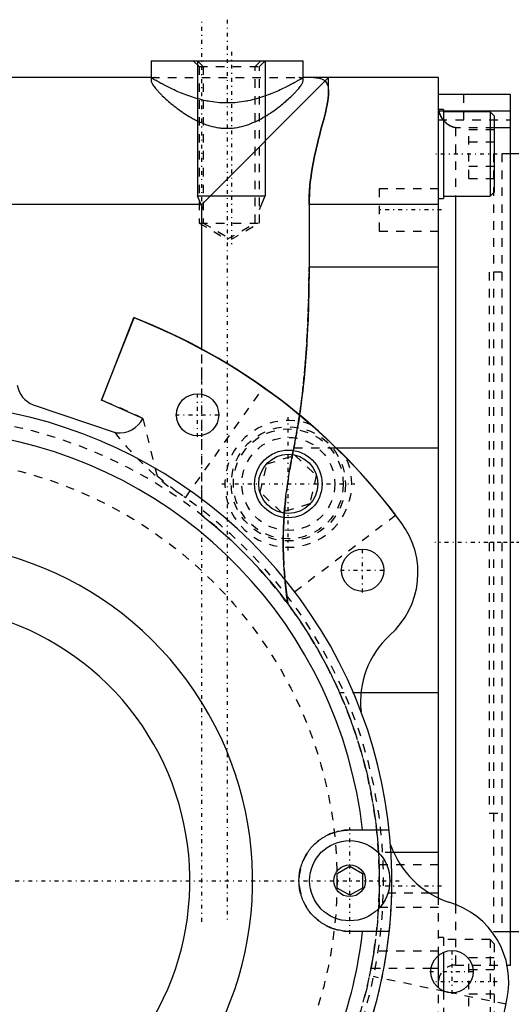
# Model space of a CAD drawing. Extents: x -152 to 484, y -5 to 754.
# Tile 11 of 14: x 100 to 159, y 625 to 742. Entities that reach past the tile are written whole.
import ezdxf

# ---------------------------------------------------------------- set-up
doc = ezdxf.new("R2010")
doc.units = 0
doc.linetypes.add('CENTER', pattern=[1.5, 0.45, -0.5, 0.05, -0.5])
doc.linetypes.add('DASHED', pattern=[2, 1, -1])
for name, color, linetype in [('AM_0', 7, 'CONTINUOUS'), ('AM_10', 7, 'CONTINUOUS'), ('AM_3', 7, 'DASHED'), ('AM_7', 7, 'CENTER')]:
    doc.layers.add(name, color=color, linetype=linetype)

msp = doc.modelspace()

# ---------------------------------------------------------------- linework, layer by layer
at = {"layer": 'AM_0', "color": 7, "linetype": 'CONTINUOUS'}
for p, q in [((116, 737), (116, 735)), ((116, 737), (134, 737)), ((134, 735), (134, 737)), ((116, 735), (79, 735)), ((137, 735), (122, 720)), ((150, 735), (134, 735)), ((137, 733.27), (137, 735)), ((150, 637.95), (150, 735)), ((158.5, 733), (150, 733)), ((158.5, 630), (158.5, 733)), ((150.6, 731.21), (150, 731.21)), ((150.6, 731.21), (150.6, 720.71)), ((158.5, 731.01), (150.6, 731.01)), ((156.1, 730.96), (150.6, 730.96)), ((156.6, 730.46), (156.1, 730.96)), ((156.1, 730.96), (156.1, 720.96)), ((156.6, 730.46), (156.6, 721.46)), ((158.5, 729.07), (156.6, 729.07)), ((159.5, 726), (158.5, 726)), ((150.6, 720.96), (156.1, 720.96)), ((152, 720.96), (152, 637.14)), ((156.1, 720.96), (156.6, 721.46)), ((122, 720), (64, 720)), ((122, 702.9), (122, 720)), ((150, 720), (134.69, 720)), ((134.69, 720), (134.69, 712.59)), ((150, 720.71), (150.6, 720.71)), ((150, 712.59), (134.69, 712.59)), ((110.16, 696.83), (113.99, 706.57)), ((110.18, 696.88), (113.97, 706.62)), ((129.32, 698.35), (129.3, 698.33)), ((115.03, 694.69), (110.16, 696.83)), ((102.06, 696.29), (111.88, 692.98)), ((150, 691.18), (137.93, 691.18)), ((150, 662.22), (140.83, 662.22)), ((139.5, 646), (144.18, 646)), ((150, 643.35), (144.7, 643.35)), ((138, 640.87), (139.5, 641.73)), ((138, 639.13), (138, 640.87)), ((139.5, 641.73), (141, 640.87)), ((141, 640.87), (141, 639.13)), ((139.5, 638.27), (138, 639.13)), ((141, 639.13), (139.5, 638.27)), ((150, 638.52), (148.96, 638.52)), ((144.18, 634), (139.5, 634)), ((158.5, 634), (159.5, 634)), ((150.6, 631.54), (150.6, 626.95)), ((150, 627.32), (150, 631.16)), ((150, 629.63), (149.13, 629.63)), ((158.11, 630), (158.5, 630)), ((151.45, 626.74), (150.74, 626.89))]:
    msp.add_line(p, q, dxfattribs=at)
for points in [[(134, 735, 0), (134, 735, 0), (133.99, 734.99, 0), (133.98, 734.99, 0), (133.97, 734.98, 0), (133.95, 734.97, 0), (133.92, 734.95, 0), (133.88, 734.93, 0), (133.84, 734.9, 0), (133.78, 734.87, 0), (133.72, 734.83, 0), (133.69, 734.81, 0), (133.65, 734.79, 0), (133.57, 734.75, 0), (133.49, 734.7, 0), (133.39, 734.64, 0), (133.29, 734.59, 0), (133.19, 734.53, 0), (133.13, 734.49, 0), (133.07, 734.46, 0), (132.95, 734.39, 0), (132.82, 734.32, 0), (132.76, 734.29, 0), (132.69, 734.25, 0), (132.55, 734.18, 0), (132.4, 734.1, 0), (132.33, 734.06, 0), (132.25, 734.02, 0), (132.1, 733.94, 0), (131.94, 733.86, 0), (131.77, 733.78, 0), (131.61, 733.7, 0), (131.44, 733.62, 0), (131.35, 733.58, 0), (131.26, 733.54, 0), (131.08, 733.45, 0), (130.89, 733.37, 0), (130.7, 733.28, 0), (130.5, 733.2, 0), (130.29, 733.12, 0), (130.19, 733.07, 0), (130.08, 733.03, 0), (129.87, 732.95, 0), (129.65, 732.87, 0), (129.42, 732.79, 0), (129.19, 732.71, 0), (128.96, 732.64, 0), (128.84, 732.6, 0), (128.72, 732.56, 0), (128.48, 732.49, 0), (128.23, 732.43, 0), (127.98, 732.36, 0), (127.73, 732.31, 0), (127.47, 732.25, 0), (127.35, 732.23, 0), (127.22, 732.2, 0), (126.96, 732.16, 0), (126.7, 732.12, 0), (126.44, 732.09, 0), (126.18, 732.06, 0), (125.91, 732.03, 0), (125.78, 732.03, 0), (125.65, 732.02, 0), (125.39, 732.01, 0), (125.13, 732, 0), (125, 732, 0), (124.87, 732, 0), (124.61, 732.01, 0), (124.35, 732.02, 0), (124.22, 732.03, 0), (124.09, 732.03, 0), (123.82, 732.06, 0), (123.56, 732.09, 0), (123.3, 732.12, 0), (123.04, 732.16, 0), (122.78, 732.2, 0), (122.65, 732.23, 0), (122.53, 732.25, 0), (122.27, 732.31, 0), (122.02, 732.36, 0), (121.77, 732.43, 0), (121.52, 732.49, 0), (121.28, 732.56, 0), (121.16, 732.6, 0), (121.04, 732.64, 0), (120.81, 732.71, 0), (120.58, 732.79, 0), (120.35, 732.87, 0), (120.13, 732.95, 0), (119.92, 733.03, 0), (119.81, 733.07, 0), (119.71, 733.12, 0), (119.5, 733.2, 0), (119.3, 733.28, 0), (119.11, 733.37, 0), (118.92, 733.45, 0), (118.74, 733.54, 0), (118.65, 733.58, 0), (118.56, 733.62, 0), (118.39, 733.7, 0), (118.23, 733.78, 0), (118.06, 733.86, 0), (117.9, 733.94, 0), (117.75, 734.02, 0), (117.67, 734.06, 0), (117.6, 734.1, 0), (117.45, 734.18, 0), (117.31, 734.25, 0), (117.24, 734.29, 0), (117.18, 734.32, 0), (117.05, 734.39, 0), (116.93, 734.46, 0), (116.87, 734.49, 0), (116.81, 734.53, 0), (116.71, 734.59, 0), (116.61, 734.64, 0), (116.51, 734.7, 0), (116.43, 734.75, 0), (116.35, 734.79, 0), (116.31, 734.81, 0), (116.28, 734.83, 0), (116.22, 734.87, 0), (116.16, 734.9, 0), (116.12, 734.93, 0), (116.08, 734.95, 0), (116.05, 734.97, 0), (116.03, 734.98, 0), (116.02, 734.99, 0), (116.01, 734.99, 0), (116, 735, 0), (116, 735, 0)], [(137, 733.27, 0), (137, 733.23, 0), (137, 733.16, 0), (137, 733.09, 0), (137, 733.06, 0), (136.99, 733.02, 0), (136.99, 732.94, 0), (136.98, 732.87, 0), (136.98, 732.79, 0), (136.97, 732.71, 0), (136.96, 732.63, 0), (136.95, 732.58, 0), (136.95, 732.54, 0), (136.94, 732.46, 0), (136.93, 732.37, 0), (136.91, 732.28, 0), (136.9, 732.19, 0), (136.88, 732.1, 0), (136.88, 732.05, 0), (136.87, 732, 0), (136.85, 731.91, 0), (136.83, 731.81, 0), (136.82, 731.76, 0), (136.76, 731.46, 0), (136.62, 730.84, 0), (136.46, 730.2, 0), (136.29, 729.55, 0), (136.1, 728.86, 0), (135.91, 728.12, 0), (135.81, 727.74, 0), (135.72, 727.36, 0), (135.52, 726.55, 0), (135.34, 725.72, 0), (135.17, 724.87, 0), (135.01, 724, 0), (134.89, 723.11, 0), (134.84, 722.67, 0), (134.79, 722.22, 0), (134.73, 721.33, 0), (134.69, 720.44, 0), (134.69, 720, 0)], [(150.02, 731.21, 0), (150.01, 731.26, 0), (150, 731.36, 0), (150, 731.46, 0), (150, 731.51, 0)], [(134.69, 712.59, 0), (134.66, 709.78, 0), (134.57, 706.38, 0), (134.52, 705.4, 0), (134.47, 704.41, 0), (134.44, 703.91, 0), (134.41, 703.42, 0), (134.35, 702.42, 0), (134.27, 701.43, 0), (134.19, 700.44, 0), (134.1, 699.45, 0), (134, 698.47, 0), (133.94, 697.98, 0), (133.89, 697.49, 0), (133.77, 696.52, 0), (133.64, 695.56, 0), (133.57, 695.08, 0)], [(139.5, 634, 0), (139.42, 634, 0), (139.25, 634.01, 0), (139.09, 634.01, 0), (139, 634.02, 0), (138.92, 634.03, 0), (138.76, 634.05, 0), (138.6, 634.07, 0), (138.44, 634.09, 0), (138.27, 634.13, 0), (138.11, 634.16, 0), (138.03, 634.18, 0), (137.95, 634.2, 0), (137.78, 634.25, 0), (137.62, 634.3, 0), (137.46, 634.36, 0), (137.29, 634.42, 0), (137.13, 634.49, 0), (137.05, 634.52, 0), (136.97, 634.56, 0), (136.82, 634.63, 0), (136.66, 634.71, 0), (136.59, 634.76, 0), (136.51, 634.8, 0), (136.36, 634.89, 0), (136.21, 634.98, 0), (136.14, 635.03, 0), (136.07, 635.08, 0), (135.92, 635.18, 0), (135.79, 635.29, 0), (135.65, 635.4, 0), (135.52, 635.51, 0), (135.39, 635.63, 0), (135.33, 635.69, 0), (135.27, 635.75, 0), (135.15, 635.87, 0), (135.04, 635.99, 0), (134.92, 636.12, 0), (134.82, 636.25, 0), (134.71, 636.38, 0), (134.66, 636.45, 0), (134.61, 636.53, 0), (134.51, 636.67, 0), (134.41, 636.82, 0), (134.32, 636.97, 0), (134.23, 637.13, 0), (134.15, 637.29, 0), (134.11, 637.37, 0), (134.07, 637.45, 0), (133.99, 637.62, 0), (133.92, 637.79, 0), (133.86, 637.96, 0), (133.8, 638.13, 0), (133.74, 638.31, 0), (133.72, 638.4, 0), (133.69, 638.48, 0), (133.65, 638.66, 0), (133.61, 638.84, 0), (133.58, 639.02, 0), (133.55, 639.2, 0), (133.53, 639.38, 0), (133.52, 639.47, 0), (133.52, 639.56, 0), (133.51, 639.74, 0), (133.5, 639.91, 0), (133.5, 640, 0), (133.5, 640.09, 0), (133.51, 640.26, 0), (133.52, 640.44, 0), (133.52, 640.53, 0), (133.53, 640.62, 0), (133.55, 640.8, 0), (133.58, 640.98, 0), (133.61, 641.16, 0), (133.65, 641.34, 0), (133.69, 641.52, 0), (133.72, 641.6, 0), (133.74, 641.69, 0), (133.8, 641.87, 0), (133.86, 642.04, 0), (133.92, 642.21, 0), (133.99, 642.38, 0), (134.07, 642.55, 0), (134.11, 642.63, 0), (134.15, 642.71, 0), (134.23, 642.87, 0), (134.32, 643.03, 0), (134.41, 643.18, 0), (134.51, 643.33, 0), (134.61, 643.47, 0), (134.66, 643.55, 0), (134.71, 643.62, 0), (134.82, 643.75, 0), (134.92, 643.88, 0), (135.04, 644.01, 0), (135.15, 644.13, 0), (135.27, 644.25, 0), (135.33, 644.31, 0), (135.39, 644.37, 0), (135.52, 644.49, 0), (135.65, 644.6, 0), (135.79, 644.71, 0), (135.92, 644.82, 0), (136.07, 644.92, 0), (136.14, 644.97, 0), (136.21, 645.02, 0), (136.36, 645.11, 0), (136.51, 645.2, 0), (136.59, 645.24, 0), (136.66, 645.29, 0), (136.82, 645.37, 0), (136.97, 645.44, 0), (137.05, 645.48, 0), (137.13, 645.51, 0), (137.29, 645.58, 0), (137.46, 645.64, 0), (137.62, 645.7, 0), (137.78, 645.75, 0), (137.95, 645.8, 0), (138.03, 645.82, 0), (138.11, 645.84, 0), (138.27, 645.87, 0), (138.44, 645.91, 0), (138.6, 645.93, 0), (138.76, 645.95, 0), (138.92, 645.97, 0), (139, 645.98, 0), (139.09, 645.99, 0), (139.25, 645.99, 0), (139.42, 646, 0), (139.5, 646, 0)]]:
    msp.add_polyline3d(points, dxfattribs=at)
for centre, radius in [((121.51, 695.11), 2.5), ((132.24, 686.94), 4), ((132.24, 686.94), 3.5), ((141.03, 676.72), 2.5), ((139.5, 640), 4.75), ((139.5, 640), 1.88), ((151.6, 629.24), 2.5)]:
    msp.add_circle(centre, radius, dxfattribs=at)
for centre, radius, start, end in [((88, 640), 71.5, 37.2, 68.7), ((87.83, 639.67), 71.83, 36.4887, 68.6397), ((103.17, 699.13), 3.04, 190.0351, 248.6694), ((88, 640), 56.5, 325.58, 177.4678), ((112.21, 696.13), 3.17, 264.1596, 332.8286), ((88, 640), 53.36, 6.4567, 81.4865), ((137.7, 676.44), 9.87, 311.2685, 37.0461), ((88, 640), 40.02, 325.58, 177.8701), ((88, 640), 32.6, 325.58, 178.1445), ((151.54, 661.14), 10.76, 132.9094, 186.0254), ((154.76, 647.9), 11.04, 199.2692, 251.2668), ((148.47, 628), 9.85, 347.8282, 73.8572), ((88, 640), 53.36, 325.58, 353.5433), ((88, 639.96), 71.49, 326.5341, 348.6741)]:
    msp.add_arc(centre, radius, start, end, dxfattribs=at)
at = {"layer": 'AM_10', "color": 7, "linetype": 'CONTINUOUS'}
for p, q in [((121.5, 737), (121.5, 721)), ((129.5, 737), (129.5, 721)), ((122.18, 719.4), (121.5, 721)), ((121.5, 721), (129.5, 721)), ((128.82, 719.4), (129.5, 721))]:
    msp.add_line(p, q, dxfattribs=at)
at = {"layer": 'AM_3', "color": 6, "linetype": 'DASHED'}
for p, q in [((121, 737), (121.68, 736.32)), ((121.5, 737), (122.18, 736.32)), ((121.68, 736.32), (121.68, 717.8)), ((121.68, 736.32), (128.82, 736.32)), ((122.18, 736.32), (122.18, 717.8)), ((128.32, 736.32), (129, 737)), ((128.32, 717.8), (128.32, 736.32)), ((128.82, 736.32), (129.5, 737)), ((128.82, 717.8), (128.82, 736.32)), ((116, 735), (116, 734.7)), ((116, 735), (134, 735)), ((134, 734.7), (134, 735)), ((153, 730), (153, 733)), ((150.6, 731.01), (150.06, 731.01)), ((150, 730), (158.5, 730)), ((152, 729.07), (152, 720.96)), ((156.6, 729.07), (152, 729.07)), ((153.6, 728.85), (156.6, 728.85)), ((153.6, 723.07), (153.6, 728.85)), ((153.6, 727.4), (156.6, 727.4)), ((158.5, 726), (156.5, 726)), ((156.5, 726), (156.5, 634)), ((158.5, 726), (157.5, 726)), ((157.5, 726), (157.5, 634)), ((153.6, 724.52), (156.6, 724.52)), ((153.6, 723.07), (156.6, 723.07)), ((150, 721.84), (143, 721.84)), ((143, 721.84), (143, 716.84)), ((121.68, 717.8), (125, 715.88)), ((121.68, 717.8), (128.82, 717.8)), ((122.18, 717.8), (125.5, 715.88)), ((125, 715.88), (128.32, 717.8)), ((125.5, 715.88), (128.82, 717.8)), ((143, 716.84), (150, 716.84)), ((157.5, 712), (156, 712)), ((156, 712), (156, 648)), ((156, 712), (156, 648)), ((122, 683.23), (122, 702.9)), ((120.07, 685.3), (129.3, 698.33)), ((110.18, 696.88), (110.16, 696.84)), ((115.03, 694.69), (116.71, 687.9)), ((133.57, 695.08), (133.57, 695.05)), ((132.89, 691.18), (132.83, 690.9)), ((137.93, 691.18), (132.89, 691.18)), ((129.71, 689.32), (133.03, 690.31)), ((133.03, 690.31), (135.55, 687.94)), ((128.92, 685.95), (129.71, 689.32)), ((135.55, 687.94), (134.76, 684.57)), ((131.44, 683.57), (128.92, 685.95)), ((134.76, 684.57), (131.44, 683.57)), ((144.95, 683.23), (132.21, 673.56)), ((132.05, 673.76), (132.19, 672.74)), ((140.83, 662.22), (138.31, 662.22)), ((156, 648), (157.5, 648)), ((144.7, 643.35), (142.9, 643.35)), ((150, 641.86), (143, 641.86)), ((143, 641.86), (143, 636.86)), ((148.96, 638.52), (142.98, 638.52)), ((150, 631.16), (150, 637.95)), ((152, 637.14), (152, 630)), ((143, 636.86), (150, 636.86)), ((156.5, 634), (158.5, 634)), ((157.5, 634), (158.5, 634)), ((150.6, 633.29), (150, 633.29)), ((150.6, 633.29), (150.6, 631.54)), ((156.1, 633.04), (150.6, 633.04)), ((156.6, 632.54), (156.1, 633.04)), ((156.1, 633.04), (156.1, 623.04)), ((156.6, 632.54), (156.6, 623.54)), ((150, 631.67), (142.36, 631.67)), ((153.6, 630.93), (156.6, 630.93)), ((153.6, 625.15), (153.6, 630.93)), ((149.13, 629.63), (142.01, 629.63)), ((152, 630), (158.11, 630)), ((153.6, 629.48), (156.6, 629.48)), ((150.74, 626.89), (142.33, 628.65)), ((150, 613.5), (150, 627.32)), ((150.6, 626.95), (150.6, 622.79)), ((157.99, 625.38), (151.45, 626.74)), ((153.6, 626.6), (156.6, 626.6))]:
    msp.add_line(p, q, dxfattribs=at)
for points in [[(116.51, 735, 0), (116.49, 735, 0), (116.43, 735, 0), (116.38, 734.99, 0), (116.36, 734.99, 0), (116.33, 734.99, 0), (116.29, 734.98, 0), (116.24, 734.97, 0), (116.21, 734.96, 0), (116.17, 734.95, 0), (116.14, 734.93, 0), (116.13, 734.92, 0), (116.11, 734.92, 0), (116.09, 734.9, 0), (116.06, 734.88, 0), (116.05, 734.85, 0), (116.03, 734.83, 0), (116.02, 734.8, 0), (116.01, 734.79, 0), (116.01, 734.77, 0), (116, 734.74, 0), (116, 734.71, 0), (116, 734.7, 0)], [(134, 734.7, 0), (134, 734.71, 0), (134, 734.74, 0), (133.99, 734.77, 0), (133.99, 734.79, 0), (133.98, 734.8, 0), (133.97, 734.83, 0), (133.95, 734.85, 0), (133.94, 734.88, 0), (133.91, 734.9, 0), (133.89, 734.92, 0), (133.87, 734.92, 0), (133.86, 734.93, 0), (133.83, 734.95, 0), (133.79, 734.96, 0), (133.76, 734.97, 0), (133.71, 734.98, 0), (133.67, 734.99, 0), (133.64, 734.99, 0), (133.62, 734.99, 0), (133.57, 735, 0), (133.51, 735, 0), (133.49, 735, 0)], [(135.27, 735, 0), (135.36, 735, 0), (135.54, 734.99, 0), (135.71, 734.97, 0), (135.8, 734.96, 0), (135.88, 734.94, 0), (136.03, 734.9, 0), (136.17, 734.85, 0), (136.31, 734.79, 0), (136.43, 734.72, 0), (136.54, 734.63, 0), (136.59, 734.59, 0), (136.63, 734.54, 0), (136.72, 734.43, 0), (136.79, 734.31, 0), (136.85, 734.17, 0), (136.9, 734.03, 0), (136.94, 733.88, 0), (136.96, 733.8, 0), (136.97, 733.71, 0), (136.99, 733.54, 0), (137, 733.36, 0), (137, 733.27, 0)], [(116, 734.7, 0), (116, 734.67, 0), (116.01, 734.61, 0), (116.03, 734.54, 0), (116.04, 734.51, 0), (116.05, 734.47, 0), (116.08, 734.4, 0), (116.12, 734.31, 0), (116.17, 734.23, 0), (116.23, 734.14, 0), (116.29, 734.04, 0), (116.33, 733.99, 0), (116.37, 733.94, 0), (116.45, 733.83, 0), (116.53, 733.73, 0), (116.63, 733.61, 0), (116.73, 733.5, 0), (116.84, 733.38, 0), (116.89, 733.31, 0), (116.95, 733.25, 0), (117.07, 733.13, 0), (117.2, 733, 0), (117.27, 732.93, 0), (117.33, 732.86, 0), (117.47, 732.73, 0), (117.62, 732.6, 0), (117.69, 732.53, 0), (117.76, 732.46, 0), (117.92, 732.32, 0), (118.07, 732.18, 0), (118.24, 732.05, 0), (118.4, 731.91, 0), (118.57, 731.77, 0), (118.65, 731.7, 0), (118.74, 731.64, 0), (118.92, 731.5, 0), (119.1, 731.36, 0), (119.28, 731.22, 0), (119.48, 731.08, 0), (119.68, 730.94, 0), (119.78, 730.88, 0), (119.88, 730.81, 0), (120.09, 730.67, 0), (120.31, 730.53, 0), (120.53, 730.4, 0), (120.76, 730.27, 0), (120.99, 730.14, 0), (121.1, 730.08, 0), (121.22, 730.01, 0), (121.46, 729.89, 0), (121.7, 729.78, 0), (121.95, 729.67, 0), (122.2, 729.57, 0), (122.45, 729.47, 0), (122.58, 729.42, 0), (122.71, 729.38, 0), (122.97, 729.3, 0), (123.24, 729.23, 0), (123.5, 729.16, 0), (123.77, 729.11, 0), (124.04, 729.07, 0), (124.18, 729.05, 0), (124.31, 729.03, 0), (124.59, 729.01, 0), (124.86, 729, 0), (125, 729, 0), (125.14, 729, 0), (125.41, 729.01, 0), (125.69, 729.03, 0), (125.82, 729.05, 0), (125.96, 729.07, 0), (126.23, 729.11, 0), (126.5, 729.16, 0), (126.76, 729.23, 0), (127.03, 729.3, 0), (127.29, 729.38, 0), (127.42, 729.42, 0), (127.55, 729.47, 0), (127.8, 729.57, 0), (128.05, 729.67, 0), (128.3, 729.78, 0), (128.54, 729.89, 0), (128.78, 730.01, 0), (128.9, 730.08, 0), (129.01, 730.14, 0), (129.24, 730.27, 0), (129.47, 730.4, 0), (129.69, 730.53, 0), (129.91, 730.67, 0), (130.12, 730.81, 0), (130.22, 730.88, 0), (130.32, 730.94, 0), (130.52, 731.08, 0), (130.72, 731.22, 0), (130.9, 731.36, 0), (131.08, 731.5, 0), (131.26, 731.64, 0), (131.35, 731.7, 0), (131.43, 731.77, 0), (131.6, 731.91, 0), (131.76, 732.05, 0), (131.93, 732.18, 0), (132.08, 732.32, 0), (132.24, 732.46, 0), (132.31, 732.53, 0), (132.38, 732.6, 0), (132.53, 732.73, 0), (132.67, 732.86, 0), (132.73, 732.93, 0), (132.8, 733, 0), (132.93, 733.13, 0), (133.05, 733.25, 0), (133.11, 733.31, 0), (133.16, 733.38, 0), (133.27, 733.5, 0), (133.37, 733.61, 0), (133.47, 733.73, 0), (133.55, 733.83, 0), (133.63, 733.94, 0), (133.67, 733.99, 0), (133.71, 734.04, 0), (133.77, 734.14, 0), (133.83, 734.23, 0), (133.88, 734.31, 0), (133.92, 734.4, 0), (133.95, 734.47, 0), (133.96, 734.51, 0), (133.97, 734.54, 0), (133.99, 734.61, 0), (134, 734.67, 0), (134, 734.7, 0)], [(134.69, 720, 0), (134.69, 720.44, 0), (134.71, 720.95, 0), (134.71, 721.1, 0), (134.72, 721.25, 0), (134.73, 721.33, 0), (134.73, 721.4, 0), (134.74, 721.55, 0), (134.75, 721.7, 0), (134.79, 722.22, 0), (134.84, 722.67, 0), (134.89, 723.11, 0), (135.01, 724, 0), (135.17, 724.87, 0), (135.34, 725.72, 0), (135.52, 726.55, 0), (135.72, 727.36, 0), (135.81, 727.74, 0), (135.91, 728.12, 0), (136.1, 728.86, 0), (136.29, 729.55, 0), (136.46, 730.2, 0), (136.62, 730.84, 0), (136.76, 731.46, 0), (136.82, 731.76, 0), (136.83, 731.81, 0), (136.85, 731.91, 0), (136.87, 732, 0), (136.88, 732.05, 0), (136.88, 732.1, 0), (136.9, 732.19, 0), (136.91, 732.28, 0), (136.93, 732.37, 0), (136.94, 732.46, 0), (136.95, 732.54, 0), (136.95, 732.58, 0), (136.96, 732.63, 0), (136.97, 732.71, 0), (136.98, 732.79, 0), (136.98, 732.87, 0), (136.99, 732.94, 0), (136.99, 733.02, 0), (137, 733.06, 0), (137, 733.09, 0), (137, 733.16, 0), (137, 733.23, 0), (137, 733.27, 0)], [(150.06, 731.01, 0), (150.05, 731.04, 0), (150.04, 731.11, 0), (150.02, 731.18, 0), (150.02, 731.21, 0)], [(150.6, 729.94, 0), (150.58, 729.96, 0), (150.54, 730.01, 0), (150.5, 730.06, 0), (150.48, 730.09, 0), (150.46, 730.11, 0), (150.43, 730.16, 0), (150.39, 730.22, 0), (150.36, 730.27, 0), (150.32, 730.33, 0), (150.29, 730.39, 0), (150.27, 730.42, 0), (150.26, 730.45, 0), (150.23, 730.51, 0), (150.2, 730.57, 0), (150.17, 730.64, 0), (150.15, 730.7, 0), (150.12, 730.77, 0), (150.11, 730.8, 0), (150.1, 730.84, 0), (150.08, 730.9, 0), (150.06, 730.97, 0), (150.06, 731.01, 0)], [(150.06, 731.01, 0), (150.06, 730.99, 0), (150.07, 730.96, 0), (150.07, 730.93, 0), (150.08, 730.92, 0), (150.08, 730.9, 0), (150.09, 730.87, 0), (150.1, 730.84, 0), (150.11, 730.81, 0), (150.12, 730.79, 0), (150.13, 730.76, 0), (150.13, 730.74, 0), (150.14, 730.73, 0), (150.15, 730.7, 0), (150.16, 730.67, 0), (150.17, 730.64, 0), (150.18, 730.62, 0), (150.19, 730.59, 0), (150.2, 730.57, 0), (150.2, 730.56, 0), (150.22, 730.53, 0), (150.23, 730.51, 0), (150.24, 730.49, 0), (150.24, 730.48, 0), (150.26, 730.45, 0), (150.27, 730.43, 0), (150.28, 730.42, 0), (150.28, 730.4, 0), (150.3, 730.38, 0), (150.31, 730.35, 0), (150.36, 730.26, 0), (150.45, 730.12, 0), (150.55, 729.99, 0), (150.66, 729.87, 0), (150.77, 729.75, 0), (150.83, 729.7, 0), (150.88, 729.65, 0), (151, 729.55, 0), (151.13, 729.46, 0), (151.25, 729.38, 0), (151.38, 729.31, 0), (151.52, 729.24, 0), (151.59, 729.21, 0), (151.65, 729.18, 0), (151.79, 729.13, 0), (151.93, 729.09, 0), (152, 729.07, 0)], [(152, 729.07, 0), (151.96, 729.08, 0), (151.87, 729.11, 0), (151.79, 729.13, 0), (151.74, 729.15, 0), (151.7, 729.16, 0), (151.62, 729.2, 0), (151.53, 729.23, 0), (151.45, 729.27, 0), (151.37, 729.31, 0), (151.29, 729.36, 0), (151.25, 729.38, 0), (151.21, 729.41, 0), (151.13, 729.46, 0), (151.06, 729.51, 0), (150.98, 729.57, 0), (150.91, 729.63, 0), (150.84, 729.69, 0), (150.8, 729.72, 0), (150.77, 729.76, 0), (150.7, 729.83, 0), (150.63, 729.9, 0), (150.6, 729.94, 0)], [(132.89, 691.18, 0), (133, 691.74, 0), (133.21, 692.86, 0), (133.41, 694.01, 0), (133.5, 694.59, 0), (133.59, 695.18, 0), (133.75, 696.36, 0), (133.9, 697.55, 0), (134.03, 698.76, 0), (134.15, 699.98, 0), (134.25, 701.2, 0), (134.3, 701.82, 0), (134.35, 702.43, 0), (134.43, 703.65, 0), (134.5, 704.88, 0), (134.55, 706.1, 0), (134.6, 707.31, 0), (134.64, 708.51, 0), (134.65, 709.11, 0), (134.66, 709.7, 0), (134.68, 710.87, 0), (134.69, 712.02, 0), (134.69, 712.59, 0)], [(133.57, 695.05, 0), (133.47, 694.39, 0), (133.25, 693.09, 0), (133.01, 691.81, 0), (132.89, 691.18, 0)], [(132.19, 672.74, 0), (132.12, 673.26, 0), (131.98, 674.3, 0), (131.87, 675.33, 0), (131.82, 675.84, 0), (131.78, 676.36, 0), (131.71, 677.38, 0), (131.66, 678.39, 0), (131.63, 679.38, 0), (131.63, 680.37, 0), (131.65, 681.37, 0), (131.67, 681.88, 0), (131.69, 682.39, 0), (131.76, 683.43, 0), (131.85, 684.49, 0), (131.96, 685.54, 0), (132.1, 686.6, 0), (132.25, 687.65, 0), (132.33, 688.17, 0), (132.42, 688.68, 0), (132.6, 689.7, 0), (132.79, 690.7, 0), (132.89, 691.18, 0)], [(132.83, 690.9, 0), (132.59, 689.63, 0), (132.15, 687, 0), (131.95, 685.43, 0), (131.9, 684.98, 0), (131.86, 684.53, 0), (131.83, 684.3, 0), (131.81, 684.08, 0), (131.78, 683.63, 0), (131.74, 683.19, 0), (131.73, 682.96, 0)], [(122, 683.23, 0), (122.32, 682.98, 0), (122.95, 682.46, 0), (123.59, 681.93, 0), (123.91, 681.66, 0), (124.22, 681.39, 0), (124.85, 680.83, 0), (125.47, 680.27, 0), (126.08, 679.69, 0), (126.68, 679.1, 0), (127.27, 678.51, 0), (127.56, 678.21, 0), (127.85, 677.91, 0), (128.42, 677.3, 0), (128.97, 676.69, 0), (129.51, 676.08, 0), (130.04, 675.46, 0), (130.55, 674.85, 0), (130.8, 674.55, 0), (131.04, 674.24, 0), (131.51, 673.64, 0), (131.97, 673.04, 0), (132.19, 672.74, 0)], [(131.73, 682.96, 0), (131.71, 682.76, 0), (131.69, 682.34, 0), (131.67, 681.92, 0), (131.66, 681.72, 0), (131.66, 681.51, 0), (131.64, 681.1, 0), (131.64, 680.7, 0), (131.63, 680.3, 0), (131.63, 679.91, 0), (131.63, 679.51, 0), (131.64, 679.31, 0), (131.64, 679.11, 0), (131.65, 678.71, 0), (131.66, 678.31, 0), (131.74, 676.88, 0), (131.84, 675.65, 0)], [(131.84, 675.65, 0), (131.87, 675.33, 0), (131.94, 674.71, 0), (132.01, 674.08, 0), (132.05, 673.76, 0)], [(132.19, 672.74, 0), (132.39, 672.47, 0), (132.78, 671.93, 0), (133.17, 671.38, 0), (133.36, 671.11, 0), (133.55, 670.83, 0), (133.92, 670.28, 0), (134.28, 669.72, 0), (134.64, 669.15, 0), (134.99, 668.58, 0), (135.34, 668, 0), (135.51, 667.71, 0), (135.68, 667.42, 0), (136.01, 666.83, 0), (136.34, 666.23, 0), (136.67, 665.62, 0), (136.98, 665.01, 0), (137.29, 664.4, 0), (137.44, 664.09, 0), (137.59, 663.78, 0), (137.89, 663.16, 0), (138.17, 662.53, 0), (138.31, 662.22, 0)], [(138.31, 662.22, 0), (138.53, 661.72, 0), (138.95, 660.72, 0), (139.35, 659.71, 0), (139.54, 659.2, 0), (139.73, 658.68, 0), (140.09, 657.65, 0), (140.43, 656.6, 0), (140.76, 655.55, 0), (141.06, 654.49, 0), (141.34, 653.43, 0), (141.47, 652.9, 0), (141.59, 652.36, 0), (141.83, 651.29, 0), (142.04, 650.22, 0), (142.23, 649.15, 0), (142.4, 648.09, 0), (142.55, 647.02, 0), (142.62, 646.49, 0), (142.68, 645.96, 0), (142.78, 644.91, 0), (142.86, 643.87, 0), (142.9, 643.35, 0)], [(142.9, 643.35, 0), (142.9, 643.25, 0), (142.92, 643.02, 0), (142.93, 642.79, 0), (142.94, 642.67, 0), (142.94, 642.54, 0), (142.95, 642.29, 0), (142.96, 642.02, 0), (142.97, 641.75, 0), (142.98, 641.47, 0), (142.99, 641.19, 0), (142.99, 641.05, 0), (142.99, 640.91, 0), (143, 640.63, 0), (143, 640.34, 0), (143, 640.06, 0), (143, 639.79, 0), (143, 639.5, 0), (143, 639.36, 0), (142.99, 639.22, 0), (142.99, 638.94, 0), (142.98, 638.66, 0), (142.98, 638.52, 0)], [(142.98, 638.52, 0), (142.94, 637.37, 0), (142.78, 635.08, 0), (142.53, 632.8, 0), (142.36, 631.67, 0)], [(142.36, 631.67, 0), (142.36, 631.6, 0), (142.34, 631.47, 0), (142.32, 631.35, 0), (142.31, 631.28, 0), (142.3, 631.22, 0), (142.27, 631.1, 0), (142.25, 630.98, 0), (142.23, 630.86, 0), (142.21, 630.74, 0), (142.19, 630.62, 0), (142.18, 630.56, 0), (142.17, 630.51, 0), (142.15, 630.39, 0), (142.13, 630.28, 0), (142.12, 630.18, 0), (142.1, 630.07, 0), (142.08, 629.97, 0), (142.07, 629.92, 0), (142.06, 629.87, 0), (142.04, 629.77, 0), (142.02, 629.68, 0), (142.01, 629.63, 0)], [(142.01, 629.63, 0), (141.47, 627.1, 0), (140.68, 624.18, 0), (140.42, 623.35, 0), (140.15, 622.53, 0), (140.01, 622.12, 0), (139.87, 621.71, 0), (139.58, 620.9, 0), (139.27, 620.09, 0), (138.95, 619.29, 0), (138.62, 618.49, 0), (138.27, 617.7, 0), (138.1, 617.3, 0), (137.92, 616.91, 0), (137.55, 616.13, 0), (137.17, 615.35, 0), (136.97, 614.96, 0)]]:
    msp.add_polyline3d(points, dxfattribs=at)
for centre, radius in [((132.24, 686.94), 6.75), ((132.24, 686.94), 6.5), ((132.24, 686.94), 5.5), ((88, 640), 50)]:
    msp.add_circle(centre, radius, dxfattribs=at)
for centre, radius, start, end in [((110.17, 696.84), 0.01, 158.701, 248.0794), ((79.99, 621.85), 80.83, 64.3135, 68.0794), ((88, 640), 55, 199.0113, 160.9887), ((132.24, 686.94), 7.5, 68.9047, 24.4953), ((141.34, 716.18), 37.6, 217.9857, 231.7348), ((153.67, 732), 57.54, 230.0335, 234.184), ((88, 640), 55.5, 316, 57.213), ((139.5, 640), 6, 90, 270), ((88, 640), 56.5, 177.4678, 0), ((152, 628), 2, 90, 180)]:
    msp.add_arc(centre, radius, start, end, dxfattribs=at)
at = {"layer": 'AM_7', "color": 4, "linetype": 'CENTER'}
for p, q in [((122, 635.15), (122, 741.85)), ((125, 741.85), (125, 635.15)), ((125.5, 738.06), (125.5, 714.83)), ((156.93, 725.96), (149.67, 725.96)), ((150.35, 719.34), (142.65, 719.34)), ((121.51, 692.49), (121.51, 697.74)), ((118.89, 695.11), (124.14, 695.11)), ((132.24, 679.07), (132.24, 694.82)), ((124.36, 686.94), (140.11, 686.94)), ((141.03, 674.1), (141.03, 679.35)), ((158.93, 680), (149.57, 680)), ((159.68, 680), (155.82, 680)), ((138.41, 676.72), (143.66, 676.72)), ((139.5, 633.7), (139.5, 646.3)), ((30.2, 640), (145.8, 640)), ((150.35, 639.36), (142.65, 639.36)), ((151.6, 626.62), (151.6, 631.87)), ((148.97, 629.24), (154.22, 629.24)), ((156.93, 628.04), (149.67, 628.04))]:
    msp.add_line(p, q, dxfattribs=at)

doc.saveas('drawing.dxf')
